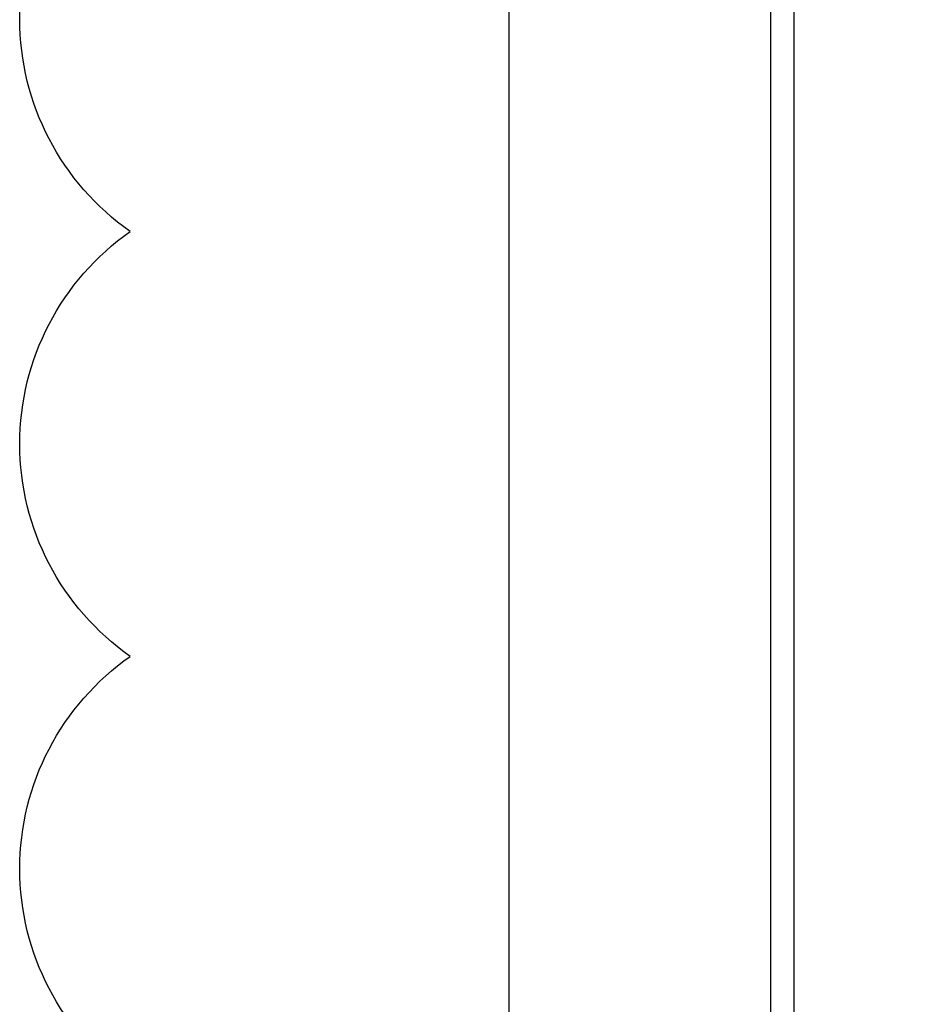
# Model space of a CAD drawing. Header units: millimetres. Extents: x 203 to 3426, y 719 to 2381.
# Tile 100 of 185: x 3330 to 3346, y 2237 to 2254. Entities that reach past the tile are written whole.
import ezdxf

# ---------------------------------------------------------------- set-up
doc = ezdxf.new("R2010")
doc.units = ezdxf.units.MM
doc.layers.add('_IE_REW01', color=30, linetype='Continuous')
doc.layers.add('E_Legrand_obudowy', color=7, linetype='Continuous')

# ---------------------------------------------------------------- blocks, each defined once
blk = doc.blocks.new('XL3 160 wnękowa 6x24M')
at = {"layer": 'E_Legrand_obudowy'}
for points in [[(-335.06, -573.88), (-335.06, -1088.34), (-329.81, -1107.9), (-319.67, -1122.19), (-309.16, -1133.85), (-291.14, -1142.87), (-266.74, -1144), (274.62, -1144), (294.14, -1141.37), (309.53, -1133.85), (323.8, -1118.05), (331.31, -1097.37), (333.94, -1076.68), (333.94, -510.7)], [(-288.89, -62.43), (-288.89, -1083.08)], [(-284.76, -62.43), (-284.76, -1083.08)]]:
    blk.add_lwpolyline(points, dxfattribs=at)
blk = doc.blocks.new('G$C3556625F')
at = {"layer": 'E_Legrand_obudowy', "color": 67, "true_color": 0x727430, "xscale": 0.1, "yscale": 0.1, "zscale": 0.1}
blk.add_blockref('XL3 160 wnękowa 6x24M', (-68.6374, 119.4025), dxfattribs=at)

msp = doc.modelspace()

# ---------------------------------------------------------------- linework, layer by layer
at = {"layer": '_IE_REW01'}
msp.add_lwpolyline([(3332.192, 2197.846, -0.5206), (3332.192, 2205.346, -0.5206), (3332.192, 2212.846, -0.5206), (3332.192, 2220.346, -0.5206), (3332.192, 2227.846, -0.5206), (3332.192, 2235.346, -0.5206), (3332.192, 2242.846, -0.5206), (3332.192, 2250.346, -0.5206), (3332.192, 2257.846, -0.5206)], format="xyb", dxfattribs=at)

# ---------------------------------------------------------------- block references
msp.add_blockref('G$C3556625F', (3441.022, 2207.143))

doc.saveas('drawing.dxf')
